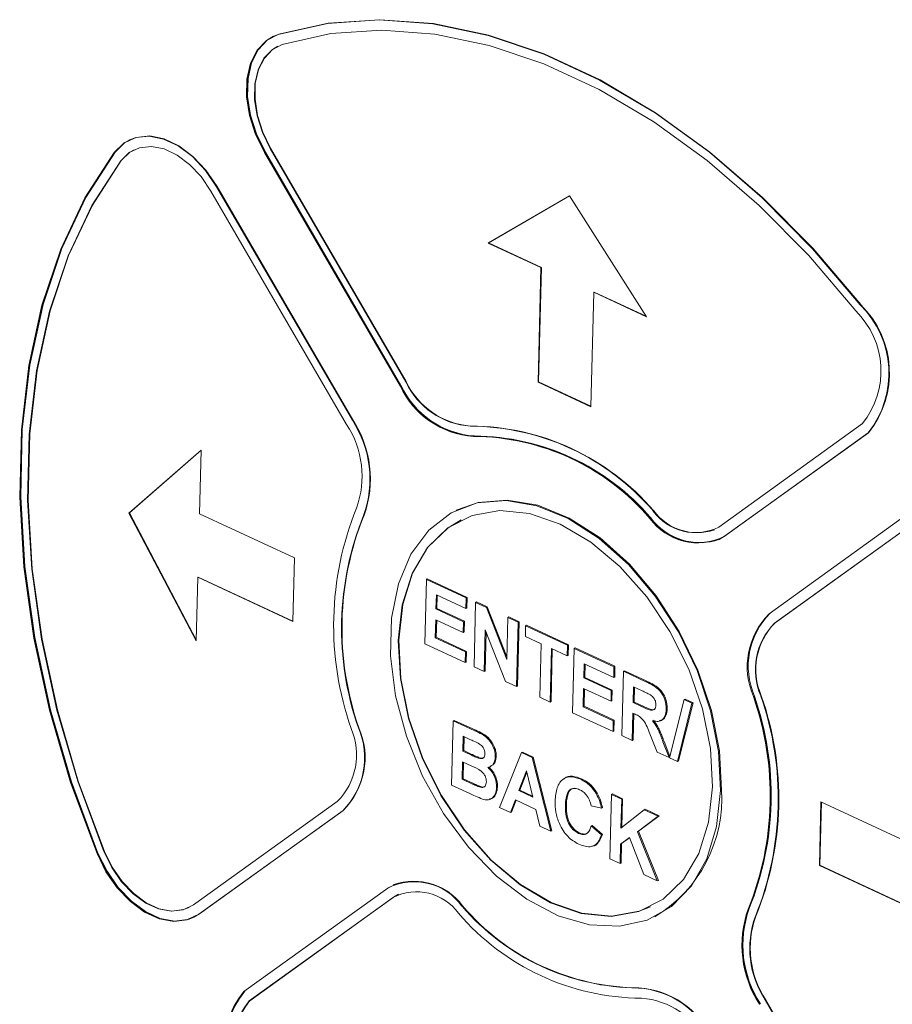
# Paper-space layout '3' of a CAD drawing. Header units: inches. Extents: x 1 to 109, y 1 to 85.
# Tile 16 of 109: x 11.01 to 12.02, y 22.39 to 23.53. Entities that reach past the tile are written whole.
import ezdxf

# ---------------------------------------------------------------- set-up
doc = ezdxf.new("R2010")
doc.units = ezdxf.units.IN
doc.header["$MEASUREMENT"] = 0

psp = doc.layouts.new('3')

# ---------------------------------------------------------------- linework, layer by layer
at = {"color": 7, "linetype": 'Continuous', "lineweight": 15, "ltscale": 5}
for p, q in [((11.3051, 23.508), (11.3045, 23.5078)), ((11.3115, 23.5106), (11.3051, 23.508)), ((11.3109, 23.5103), (11.3115, 23.5106)), ((11.1395, 23.3889), (11.1389, 23.3887)), ((11.3016, 23.3792), (11.3021, 23.3794)), ((11.3016, 23.3792), (11.4577, 23.1105)), ((11.3021, 23.3794), (11.4583, 23.1108)), ((11.2949, 23.3744), (11.4511, 23.1057)), ((11.2961, 23.3749), (11.2955, 23.3747)), ((11.2955, 23.3747), (11.4517, 23.106)), ((11.2961, 23.3749), (11.4522, 23.1063)), ((11.1296, 23.3649), (11.1302, 23.3652)), ((11.24, 23.3349), (11.2406, 23.3352)), ((11.3962, 23.0662), (11.24, 23.3349)), ((11.3968, 23.0665), (11.2406, 23.3352)), ((11.3896, 23.0614), (11.2334, 23.3301)), ((11.6462, 23.3244), (11.5525, 23.2702)), ((11.6462, 23.3244), (11.5531, 23.2705)), ((11.7349, 23.1852), (11.6462, 23.3244)), ((11.5531, 23.2705), (11.5525, 23.2702)), ((11.5525, 23.2702), (11.6133, 23.2419)), ((11.5531, 23.2705), (11.6139, 23.2421)), ((11.6133, 23.2419), (11.61, 23.11)), ((11.6139, 23.2421), (11.6105, 23.1103)), ((11.6139, 23.2421), (11.6133, 23.2419)), ((11.6708, 23.0817), (11.6741, 23.2135)), ((11.6747, 23.2138), (11.6741, 23.2135)), ((11.6741, 23.2135), (11.7349, 23.1852)), ((11.6747, 23.2138), (11.7344, 23.186)), ((11.9809, 23.199), (11.9814, 23.1993)), ((11.4522, 23.1063), (11.4517, 23.106)), ((11.4577, 23.1105), (11.4583, 23.1108)), ((11.6105, 23.1103), (11.61, 23.11)), ((11.61, 23.11), (11.6708, 23.0817)), ((11.6105, 23.1103), (11.6708, 23.0822)), ((11.3962, 23.0662), (11.3968, 23.0665)), ((11.818, 22.9431), (11.9836, 23.0623)), ((11.5322, 23.0593), (11.5328, 23.0595)), ((11.8242, 22.9323), (11.9899, 23.0515)), ((11.8248, 22.9326), (11.9905, 23.0518)), ((11.9899, 23.0515), (11.9905, 23.0518)), ((11.5368, 23.048), (11.5363, 23.0478)), ((11.222, 23.0318), (11.1389, 22.9593)), ((11.222, 23.0316), (11.1395, 22.9596)), ((11.2201, 22.9585), (11.222, 23.0318)), ((11.1395, 22.9596), (11.1389, 22.9593)), ((11.1389, 22.9593), (11.2164, 22.812)), ((11.1395, 22.9596), (11.2164, 22.8133)), ((11.5167, 22.963), (11.5156, 22.9624)), ((11.7427, 22.9614), (11.7433, 22.9617)), ((12.0416, 22.9625), (11.876, 22.8433)), ((11.3296, 22.9076), (11.2201, 22.9585)), ((11.4092, 22.9565), (11.4098, 22.9568)), ((12.0479, 22.9517), (11.8822, 22.8325)), ((12.0485, 22.952), (11.8828, 22.8328)), ((11.8178, 22.9285), (11.8184, 22.9288)), ((11.8184, 22.9288), (11.8248, 22.9326)), ((11.8242, 22.9323), (11.8248, 22.9326)), ((11.3277, 22.8343), (11.3296, 22.9076)), ((11.2164, 22.812), (11.2183, 22.8853)), ((11.2188, 22.8856), (11.2183, 22.8853)), ((11.2183, 22.8853), (11.3277, 22.8343)), ((11.2188, 22.8856), (11.3277, 22.8348)), ((11.4795, 22.8088), (11.4814, 22.8828)), ((11.4814, 22.8828), (11.4825, 22.8834)), ((11.4814, 22.8828), (11.5271, 22.8615)), ((11.4825, 22.8834), (11.5283, 22.8621)), ((11.4929, 22.865), (11.4925, 22.8488)), ((11.5268, 22.8492), (11.4929, 22.865)), ((11.494, 22.8645), (11.4936, 22.8494)), ((11.5271, 22.8615), (11.5268, 22.8492)), ((11.5271, 22.8615), (11.5283, 22.8621)), ((11.5283, 22.8621), (11.5279, 22.8498)), ((11.5381, 22.8564), (11.5393, 22.857)), ((11.5393, 22.857), (11.5516, 22.8512)), ((11.4925, 22.8488), (11.4936, 22.8494)), ((11.4925, 22.8488), (11.524, 22.8342)), ((11.4936, 22.8494), (11.5252, 22.8347)), ((11.5268, 22.8492), (11.5279, 22.8498)), ((11.5363, 22.7823), (11.5381, 22.8564)), ((11.5381, 22.8564), (11.5505, 22.8506)), ((11.5505, 22.8506), (11.5516, 22.8512)), ((11.5505, 22.8506), (11.574, 22.7905)), ((11.5516, 22.8512), (11.574, 22.7937)), ((11.4922, 22.8365), (11.4917, 22.8156)), ((11.5237, 22.8218), (11.4922, 22.8365)), ((11.4933, 22.836), (11.4928, 22.8162)), ((11.524, 22.8342), (11.5237, 22.8218)), ((11.524, 22.8342), (11.5252, 22.8347)), ((11.5252, 22.8347), (11.5249, 22.8224)), ((11.574, 22.7905), (11.5752, 22.8391)), ((11.5752, 22.8391), (11.5763, 22.8397)), ((11.5752, 22.8391), (11.587, 22.8336)), ((11.5763, 22.8397), (11.5882, 22.8342)), ((11.5882, 22.8342), (11.5863, 22.7601)), ((11.587, 22.8336), (11.5882, 22.8342)), ((11.5493, 22.8247), (11.5481, 22.7768)), ((11.5724, 22.7655), (11.5493, 22.8247)), ((11.587, 22.8336), (11.5851, 22.7596)), ((11.5954, 22.8172), (11.5957, 22.8296)), ((11.5957, 22.8296), (11.5968, 22.8301)), ((11.5957, 22.8296), (11.6438, 22.8072)), ((11.5968, 22.8301), (11.6449, 22.8077)), ((11.8822, 22.8325), (11.8828, 22.8328)), ((11.4917, 22.8156), (11.4928, 22.8162)), ((11.4917, 22.8156), (11.5263, 22.7994)), ((11.4928, 22.8162), (11.5275, 22.8)), ((11.5237, 22.8218), (11.5249, 22.8224)), ((11.5504, 22.822), (11.5492, 22.7774)), ((11.6135, 22.8088), (11.5954, 22.8172)), ((11.526, 22.7871), (11.4795, 22.8088)), ((11.5263, 22.7994), (11.5275, 22.8)), ((11.5275, 22.8), (11.5272, 22.7877)), ((11.6119, 22.7471), (11.6135, 22.8088)), ((11.6253, 22.8033), (11.6238, 22.7416)), ((11.6264, 22.8028), (11.6249, 22.7421)), ((11.6435, 22.7948), (11.6253, 22.8033)), ((11.6438, 22.8072), (11.6435, 22.7948)), ((11.6438, 22.8072), (11.6449, 22.8077)), ((11.6449, 22.8077), (11.6446, 22.7954)), ((11.6498, 22.7294), (11.6517, 22.8035)), ((11.6517, 22.8035), (11.6528, 22.8041)), ((11.6517, 22.8035), (11.6974, 22.7822)), ((11.6528, 22.8041), (11.6985, 22.7828)), ((11.5263, 22.7994), (11.526, 22.7871)), ((11.6435, 22.7948), (11.6446, 22.7954)), ((11.526, 22.7871), (11.5272, 22.7877)), ((11.5481, 22.7768), (11.5363, 22.7823)), ((11.5481, 22.7768), (11.5492, 22.7774)), ((11.6632, 22.7857), (11.6628, 22.7695)), ((11.6971, 22.7699), (11.6632, 22.7857)), ((11.6643, 22.7851), (11.6639, 22.7701)), ((11.6974, 22.7822), (11.6971, 22.7699)), ((11.6974, 22.7822), (11.6985, 22.7828)), ((11.6985, 22.7828), (11.6982, 22.7704)), ((11.7084, 22.7771), (11.7096, 22.7776)), ((11.7096, 22.7776), (11.7354, 22.7656)), ((11.6628, 22.7695), (11.6639, 22.7701)), ((11.6628, 22.7695), (11.6943, 22.7548)), ((11.6639, 22.7701), (11.6954, 22.7554)), ((11.6971, 22.7699), (11.6982, 22.7704)), ((11.7065, 22.703), (11.7084, 22.7771)), ((11.7084, 22.7771), (11.7342, 22.7651)), ((11.5851, 22.7596), (11.5724, 22.7655)), ((11.5851, 22.7596), (11.5863, 22.7601)), ((11.6624, 22.7572), (11.6619, 22.7363)), ((11.694, 22.7425), (11.6624, 22.7572)), ((11.6636, 22.7567), (11.6631, 22.7368)), ((11.6943, 22.7548), (11.694, 22.7425)), ((11.6943, 22.7548), (11.6954, 22.7554)), ((11.6954, 22.7554), (11.6951, 22.743)), ((11.7199, 22.7592), (11.7195, 22.7412)), ((11.73, 22.7545), (11.7199, 22.7592)), ((11.721, 22.7587), (11.7206, 22.7417)), ((11.7342, 22.7651), (11.7354, 22.7656)), ((11.6238, 22.7416), (11.6119, 22.7471)), ((11.7615, 22.6774), (11.7783, 22.7445)), ((11.7783, 22.7445), (11.7795, 22.7451)), ((11.7783, 22.7445), (11.7872, 22.7404)), ((11.7795, 22.7451), (11.7884, 22.7409)), ((11.8664, 22.7487), (11.8669, 22.7489)), ((11.6238, 22.7416), (11.6249, 22.7421)), ((11.6619, 22.7363), (11.6631, 22.7368)), ((11.6619, 22.7363), (11.6966, 22.7201)), ((11.6631, 22.7368), (11.6977, 22.7207)), ((11.694, 22.7425), (11.6951, 22.743)), ((11.7195, 22.7412), (11.7206, 22.7417)), ((11.7195, 22.7412), (11.729, 22.7367)), ((11.7206, 22.7417), (11.7301, 22.7373)), ((11.729, 22.7367), (11.7301, 22.7373)), ((11.7576, 22.7334), (11.7587, 22.734)), ((11.7872, 22.7404), (11.7704, 22.6733)), ((11.7884, 22.7409), (11.7715, 22.6738)), ((11.7872, 22.7404), (11.7884, 22.7409)), ((11.5124, 22.7201), (11.5135, 22.7206)), ((11.5135, 22.7206), (11.5383, 22.7091)), ((11.6963, 22.7078), (11.6498, 22.7294)), ((11.6966, 22.7201), (11.6977, 22.7207)), ((11.6977, 22.7207), (11.6974, 22.7083)), ((11.7192, 22.7288), (11.7184, 22.6975)), ((11.7218, 22.7276), (11.7192, 22.7288)), ((11.7203, 22.7283), (11.7195, 22.6981)), ((11.4032, 22.7118), (11.4038, 22.7121)), ((11.5105, 22.646), (11.5124, 22.7201)), ((11.5124, 22.7201), (11.5371, 22.7085)), ((11.6966, 22.7201), (11.6963, 22.7078)), ((11.5239, 22.7022), (11.5234, 22.6851)), ((11.5314, 22.6987), (11.5239, 22.7022)), ((11.525, 22.7017), (11.5246, 22.6857)), ((11.5371, 22.7085), (11.5383, 22.7091)), ((11.6963, 22.7078), (11.6974, 22.7083)), ((11.7184, 22.6975), (11.7065, 22.703)), ((11.7184, 22.6975), (11.7195, 22.6981)), ((11.7471, 22.6841), (11.7388, 22.705)), ((11.7538, 22.6958), (11.755, 22.6964)), ((11.7538, 22.6958), (11.7609, 22.6777)), ((11.755, 22.6964), (11.7618, 22.6788)), ((11.5234, 22.6851), (11.5246, 22.6857)), ((11.5234, 22.6851), (11.532, 22.6812)), ((11.5246, 22.6857), (11.5331, 22.6817)), ((11.532, 22.6812), (11.5331, 22.6817)), ((11.5415, 22.677), (11.5426, 22.6776)), ((11.5608, 22.6787), (11.5619, 22.6792)), ((11.5657, 22.6203), (11.5908, 22.6836)), ((11.5908, 22.6836), (11.5919, 22.6841)), ((11.5908, 22.6836), (11.6033, 22.6777)), ((11.5919, 22.6841), (11.6044, 22.6783)), ((11.6033, 22.6777), (11.6044, 22.6783)), ((11.6033, 22.6777), (11.6248, 22.5928)), ((11.6044, 22.6783), (11.6259, 22.5933)), ((11.7609, 22.6777), (11.7471, 22.6841)), ((11.7609, 22.6777), (11.7616, 22.678)), ((11.7704, 22.6733), (11.7615, 22.6774)), ((11.5231, 22.6728), (11.5226, 22.6529)), ((11.5337, 22.6679), (11.5231, 22.6728)), ((11.5242, 22.6723), (11.5238, 22.6534)), ((11.5548, 22.6672), (11.5562, 22.6679)), ((11.7704, 22.6733), (11.7715, 22.6738)), ((11.5226, 22.6529), (11.5238, 22.6534)), ((11.5226, 22.6529), (11.5347, 22.6472)), ((11.5238, 22.6534), (11.5358, 22.6478)), ((11.5966, 22.6626), (11.5879, 22.6397)), ((11.597, 22.6611), (11.589, 22.6403)), ((11.604, 22.6322), (11.5966, 22.6626)), ((11.6591, 22.6527), (11.6602, 22.6532)), ((11.5313, 22.6363), (11.5105, 22.646)), ((11.5347, 22.6472), (11.5358, 22.6478)), ((11.5437, 22.6435), (11.5448, 22.6441)), ((11.5623, 22.6436), (11.5634, 22.6442)), ((11.5879, 22.6397), (11.589, 22.6403)), ((11.5879, 22.6397), (11.604, 22.6322)), ((11.589, 22.6403), (11.6037, 22.6334)), ((11.677, 22.6361), (11.6781, 22.6367)), ((11.6926, 22.5612), (11.6944, 22.6353)), ((11.6944, 22.6353), (11.6956, 22.6358)), ((11.6944, 22.6353), (11.7063, 22.6297)), ((11.6956, 22.6358), (11.7074, 22.6303)), ((11.7063, 22.6297), (11.7074, 22.6303)), ((11.7074, 22.6303), (11.7066, 22.5975)), ((11.2133, 22.5081), (11.3789, 22.6273)), ((11.5783, 22.6144), (11.5657, 22.6203)), ((11.5839, 22.6291), (11.5783, 22.6144)), ((11.5847, 22.6287), (11.5794, 22.615)), ((11.6075, 22.6181), (11.5839, 22.6291)), ((11.6415, 22.6234), (11.6426, 22.6239)), ((11.6829, 22.6195), (11.671, 22.6222)), ((11.6829, 22.6195), (11.684, 22.6201)), ((11.7063, 22.6297), (11.7054, 22.5966)), ((11.9357, 22.6266), (11.9339, 22.5534)), ((11.9363, 22.6264), (11.9344, 22.5537)), ((12.0452, 22.5757), (11.9357, 22.6266)), ((11.2195, 22.4974), (11.3852, 22.6165)), ((11.2201, 22.4976), (11.3857, 22.6168)), ((11.3852, 22.6165), (11.3857, 22.6168)), ((11.5783, 22.6144), (11.5794, 22.615)), ((11.6122, 22.5986), (11.6075, 22.6181)), ((11.7054, 22.5966), (11.7322, 22.6177)), ((11.7484, 22.6101), (11.7244, 22.5923)), ((11.7496, 22.6107), (11.7255, 22.5929)), ((11.7322, 22.6177), (11.7333, 22.6182)), ((11.7322, 22.6177), (11.7484, 22.6101)), ((11.7333, 22.6182), (11.7496, 22.6107)), ((11.7484, 22.6101), (11.7496, 22.6107)), ((11.6248, 22.5928), (11.6122, 22.5986)), ((11.6712, 22.599), (11.6723, 22.5996)), ((11.6712, 22.599), (11.6829, 22.5888)), ((11.6723, 22.5996), (11.684, 22.5893)), ((11.6248, 22.5928), (11.6259, 22.5933)), ((11.6566, 22.5904), (11.6577, 22.591)), ((11.6829, 22.5888), (11.684, 22.5893)), ((11.7151, 22.5855), (11.705, 22.578)), ((11.7152, 22.5853), (11.7061, 22.5786)), ((11.7316, 22.543), (11.7151, 22.5855)), ((11.7244, 22.5923), (11.7255, 22.5929)), ((11.7244, 22.5923), (11.7473, 22.5357)), ((11.7255, 22.5929), (11.7485, 22.5362)), ((11.705, 22.578), (11.7044, 22.5557)), ((11.705, 22.578), (11.7061, 22.5786)), ((11.7061, 22.5786), (11.7055, 22.5562)), ((11.1101, 22.5695), (11.1107, 22.5697)), ((11.7044, 22.5557), (11.6926, 22.5612)), ((11.7044, 22.5557), (11.7055, 22.5562)), ((11.9344, 22.5537), (11.9339, 22.5534)), ((11.9339, 22.5534), (12.0433, 22.5024)), ((11.9344, 22.5537), (12.0439, 22.5027)), ((11.7473, 22.5357), (11.7316, 22.543)), ((11.4439, 22.5316), (11.4433, 22.5313)), ((11.7473, 22.5357), (11.7485, 22.5362)), ((11.4369, 22.5275), (11.2713, 22.4083)), ((11.4432, 22.5167), (11.2775, 22.3976)), ((11.4437, 22.517), (11.2781, 22.3978)), ((11.4432, 22.5167), (11.4437, 22.517)), ((11.4494, 22.5204), (11.4437, 22.517)), ((11.5225, 22.5067), (11.523, 22.5069)), ((11.2137, 22.4938), (11.2201, 22.4976)), ((11.2195, 22.4974), (11.2201, 22.4976)), ((11.7444, 22.4945), (11.7455, 22.4951)), ((11.8602, 22.495), (11.8607, 22.4952)), ((11.2131, 22.4935), (11.2137, 22.4938)), ((11.7255, 22.4123), (11.726, 22.4126)), ((11.2775, 22.3976), (11.2781, 22.3978)), ((11.8716, 22.3984), (11.8722, 22.3987)), ((11.8716, 22.3984), (12.0278, 22.1297)), ((11.8722, 22.3987), (12.0283, 22.13))]:
    psp.add_line(p, q, dxfattribs=at)
at = {"color": 7, "linetype": 'Continuous', "lineweight": 15, "ltscale": 5, "flags": 128}
for points in [[(11.9809, 23.199), (11.926, 23.2636), (11.868, 23.3223), (11.8073, 23.3747), (11.7448, 23.42), (11.6809, 23.4578), (11.6166, 23.4877), (11.5524, 23.5093), (11.489, 23.5225), (11.4272, 23.5271), (11.3676, 23.523), (11.3109, 23.5103)], [(11.9814, 23.1993), (11.9266, 23.2638), (11.8685, 23.3226), (11.8079, 23.3749), (11.7453, 23.4202), (11.6815, 23.4581), (11.6172, 23.488), (11.553, 23.5096), (11.4896, 23.5228), (11.4278, 23.5274), (11.3682, 23.5233), (11.3115, 23.5106)], [(11.9814, 23.1993), (11.9266, 23.2638), (11.8685, 23.3226), (11.8079, 23.3749), (11.7453, 23.4202), (11.6815, 23.4581), (11.6172, 23.488), (11.553, 23.5096), (11.4896, 23.5228), (11.4278, 23.5274), (11.3682, 23.5233), (11.3115, 23.5106)], [(11.9757, 23.1921), (11.9217, 23.2557), (11.8644, 23.3136), (11.8047, 23.3651), (11.7431, 23.4098), (11.6802, 23.447), (11.6168, 23.4765), (11.5536, 23.4978), (11.4911, 23.5108), (11.4302, 23.5153), (11.3715, 23.5113), (11.3156, 23.4988)], [(11.3109, 23.5103), (11.2975, 23.5035), (11.2867, 23.4923), (11.279, 23.4772), (11.2749, 23.459), (11.2745, 23.4386), (11.2779, 23.4169), (11.2848, 23.3952), (11.2949, 23.3744)], [(11.3115, 23.5106), (11.2981, 23.5038), (11.2873, 23.4925), (11.2796, 23.4775), (11.2755, 23.4593), (11.2751, 23.4388), (11.2784, 23.4172), (11.2853, 23.3955), (11.2955, 23.3747)], [(11.3056, 23.5083), (11.2986, 23.504), (11.2878, 23.4928), (11.2802, 23.4777), (11.2761, 23.4595), (11.2757, 23.4391), (11.279, 23.4175), (11.2859, 23.3958), (11.2961, 23.3749)], [(11.3156, 23.4988), (11.3038, 23.4928), (11.2943, 23.4829), (11.2876, 23.4696), (11.284, 23.4536), (11.2836, 23.4356), (11.2865, 23.4166), (11.2926, 23.3975), (11.3016, 23.3792)], [(11.3106, 23.4968), (11.3044, 23.493), (11.2949, 23.4832), (11.2882, 23.4699), (11.2845, 23.4539), (11.2842, 23.4359), (11.2871, 23.4169), (11.2932, 23.3978), (11.3021, 23.3794)], [(11.24, 23.3349), (11.2271, 23.3537), (11.2122, 23.3697), (11.1958, 23.382), (11.1789, 23.3899), (11.1623, 23.3932), (11.1468, 23.3916), (11.1332, 23.3853), (11.1221, 23.3745)], [(11.2406, 23.3352), (11.2277, 23.354), (11.2127, 23.37), (11.1964, 23.3822), (11.1795, 23.3902), (11.1629, 23.3935), (11.1474, 23.3919), (11.1337, 23.3856), (11.1227, 23.3748)], [(11.2406, 23.3352), (11.2277, 23.354), (11.2127, 23.37), (11.1964, 23.3822), (11.1795, 23.3902), (11.1629, 23.3935), (11.1474, 23.3919), (11.1395, 23.3889)], [(11.1401, 23.3892), (11.1343, 23.3858), (11.1232, 23.375)], [(11.2334, 23.3301), (11.2221, 23.3467), (11.2089, 23.3607), (11.1945, 23.3715), (11.1796, 23.3785), (11.165, 23.3814), (11.1513, 23.38), (11.1393, 23.3745), (11.1296, 23.3649)], [(11.1221, 23.3745), (11.0884, 23.3221), (11.0606, 23.2633), (11.0389, 23.1988), (11.0238, 23.1291), (11.0152, 23.0551), (11.0133, 22.9775), (11.0181, 22.8973), (11.0295, 22.8152), (11.0475, 22.7322), (11.0719, 22.6492), (11.1023, 22.5671)], [(11.1227, 23.3748), (11.0889, 23.3224), (11.0611, 23.2636), (11.0395, 23.199), (11.0243, 23.1294), (11.0157, 23.0553), (11.0138, 22.9778), (11.0186, 22.8975), (11.0301, 22.8155), (11.0481, 22.7325), (11.0725, 22.6495), (11.1029, 22.5673)], [(11.1232, 23.375), (11.0895, 23.3227), (11.0617, 23.2639), (11.0401, 23.1993), (11.0249, 23.1296), (11.0163, 23.0556), (11.0144, 22.9781), (11.0192, 22.8978), (11.0307, 22.8158), (11.0487, 22.7328), (11.073, 22.6498), (11.1034, 22.5676)], [(11.145, 23.3777), (11.1399, 23.3747), (11.1302, 23.3652)], [(11.1296, 23.3649), (11.0964, 23.3134), (11.069, 23.2555), (11.0477, 23.1918), (11.0327, 23.1232), (11.0243, 23.0503), (11.0224, 22.9739), (11.0271, 22.8948), (11.0384, 22.8139), (11.0562, 22.7322), (11.0801, 22.6504), (11.1101, 22.5695)], [(11.1302, 23.3652), (11.097, 23.3137), (11.0696, 23.2557), (11.0483, 23.1921), (11.0333, 23.1235), (11.0248, 23.0505), (11.023, 22.9741), (11.0277, 22.8951), (11.039, 22.8142), (11.0567, 22.7325), (11.0807, 22.6507), (11.1107, 22.5697)], [(11.82, 22.6399), (11.8177, 22.6849), (11.8085, 22.7314), (11.793, 22.7778), (11.7715, 22.8224), (11.7449, 22.8636), (11.7142, 22.8999), (11.6804, 22.9301), (11.6448, 22.9529), (11.6087, 22.9676), (11.5733, 22.9737), (11.54, 22.971), (11.5099, 22.9594), (11.4842, 22.9396), (11.4637, 22.912), (11.4493, 22.8779), (11.4414, 22.8383), (11.4403, 22.7948), (11.446, 22.7489), (11.4584, 22.7023), (11.477, 22.6565), (11.5012, 22.6134), (11.5299, 22.5745), (11.5623, 22.5411), (11.5972, 22.5145), (11.6332, 22.4956), (11.6691, 22.4851), (11.7036, 22.4835), (11.7355, 22.4906), (11.7635, 22.5064), (11.7867, 22.5302), (11.8042, 22.5612), (11.8155, 22.5982), (11.82, 22.6399)], [(11.8211, 22.6405), (11.8188, 22.6854), (11.8097, 22.7319), (11.7941, 22.7783), (11.7726, 22.8229), (11.7461, 22.8641), (11.7153, 22.9005), (11.6816, 22.9306), (11.646, 22.9535), (11.6098, 22.9682), (11.5745, 22.9743), (11.5411, 22.9715), (11.5167, 22.963)], [(11.8109, 22.6442), (11.8085, 22.6883), (11.7992, 22.734), (11.7835, 22.7795), (11.7618, 22.823), (11.7351, 22.8628), (11.7043, 22.8976), (11.6707, 22.9258), (11.6355, 22.9464), (11.6001, 22.9586), (11.5659, 22.9621), (11.5341, 22.9565), (11.506, 22.9422), (11.4826, 22.9196), (11.465, 22.8897), (11.4536, 22.8536), (11.4491, 22.8127), (11.4515, 22.7686), (11.4607, 22.7229), (11.4765, 22.6775), (11.4982, 22.634), (11.5249, 22.5941), (11.5556, 22.5594), (11.5893, 22.5312), (11.6244, 22.5105), (11.6598, 22.4983), (11.6941, 22.4949), (11.7259, 22.5004), (11.754, 22.5148), (11.7773, 22.5373), (11.795, 22.5672), (11.8063, 22.6033), (11.8109, 22.6442)], [(11.7395, 22.506), (11.7265, 22.5007), (11.6947, 22.4952), (11.6604, 22.4986), (11.625, 22.5108), (11.5898, 22.5314), (11.5562, 22.5597), (11.5254, 22.5944), (11.4987, 22.6342), (11.4771, 22.6777), (11.4613, 22.7232), (11.452, 22.7689), (11.4496, 22.813), (11.4542, 22.8539), (11.4655, 22.89), (11.4832, 22.9199), (11.5065, 22.9424), (11.5216, 22.9514)], [(11.1023, 22.5671), (11.1126, 22.5463), (11.1256, 22.5276), (11.1407, 22.5118), (11.1571, 22.4998), (11.174, 22.492), (11.1906, 22.489), (11.206, 22.4908), (11.2195, 22.4974)], [(11.1029, 22.5673), (11.1132, 22.5466), (11.1262, 22.5279), (11.1413, 22.5121), (11.1577, 22.5), (11.1746, 22.4923), (11.1911, 22.4893), (11.2066, 22.4911), (11.2201, 22.4976)], [(11.1034, 22.5676), (11.1138, 22.5469), (11.1268, 22.5281), (11.1418, 22.5124), (11.1582, 22.5003), (11.1751, 22.4926), (11.1917, 22.4895), (11.2071, 22.4913), (11.2143, 22.4941)], [(11.1101, 22.5695), (11.1192, 22.5512), (11.1306, 22.5347), (11.1439, 22.5208), (11.1583, 22.5102), (11.1732, 22.5034), (11.1878, 22.5008), (11.2014, 22.5023), (11.2133, 22.5081)], [(11.1107, 22.5697), (11.1198, 22.5515), (11.1312, 22.535), (11.1445, 22.5211), (11.1589, 22.5105), (11.1738, 22.5037), (11.1884, 22.501), (11.2019, 22.5026), (11.2082, 22.505)]]:
    psp.add_lwpolyline(points, dxfattribs=at)
at = {"color": 7, "linetype": 'Continuous', "lineweight": 15, "ltscale": 25}
for centre, radius, start, end in [((11.9036, 23.1202), 0.1103, 321.4566, 45.5425), ((11.9042, 23.1205), 0.1103, 321.4566, 45.5425), ((11.9077, 23.1228), 0.0971, 321.4572, 45.5418), ((11.5437, 23.1486), 0.1008, 204.8516, 266.0938), ((11.5382, 23.1478), 0.0887, 204.8502, 266.0941), ((11.5388, 23.148), 0.0887, 204.8502, 266.0941), ((11.5426, 23.1481), 0.1008, 204.8516, 266.0938), ((11.5431, 23.1484), 0.1008, 204.8516, 266.0938), ((11.2987, 23.0017), 0.1087, 340.1904, 33.3179), ((11.293, 22.9984), 0.1235, 340.19, 33.3173), ((11.2935, 22.9986), 0.1235, 340.19, 33.3173), ((11.5305, 22.7801), 0.2792, 40.5151, 89.6445), ((11.531, 22.7803), 0.2792, 40.5151, 89.6445), ((11.534, 22.7783), 0.2692, 40.5156, 89.644), ((11.5346, 22.7786), 0.2692, 40.5156, 89.644), ((11.5352, 22.7788), 0.2692, 40.5156, 89.644), ((11.7345, 22.8298), 0.3598, 157.9454, 199.2479), ((11.791, 22.9962), 0.0595, 215.69, 296.9258), ((11.793, 22.9986), 0.0619, 216.5712, 288.8035), ((11.7308, 22.8262), 0.347, 157.946, 199.2474), ((11.7313, 22.8265), 0.347, 157.946, 199.2474), ((11.7936, 22.9926), 0.0676, 215.6888, 296.9258), ((11.7942, 22.9929), 0.0676, 215.6888, 296.9258), ((11.7963, 22.9956), 0.0703, 216.5701, 288.8038), ((11.9373, 22.7823), 0.0865, 135.1892, 203.4018), ((11.9385, 22.7829), 0.0865, 135.1892, 203.4018), ((11.9362, 22.7789), 0.0761, 135.1889, 203.4026), ((11.9368, 22.7792), 0.0761, 135.1889, 203.4026), ((11.5304, 22.6336), 0.3469, 337.9454, 19.2479), ((11.531, 22.6339), 0.3469, 337.9454, 19.2479), ((11.5315, 22.6342), 0.3469, 337.9454, 19.2479), ((11.5267, 22.63), 0.3598, 337.946, 19.2474), ((11.5273, 22.6303), 0.3598, 337.946, 19.2474), ((11.3249, 22.6809), 0.0761, 315.1907, 23.401), ((11.3238, 22.6775), 0.0865, 315.1899, 23.4018), ((11.3244, 22.6778), 0.0865, 315.1899, 23.4018), ((11.6628, 22.6305), 0.1587, 301.4396, 3.6166), ((11.4675, 22.4672), 0.0676, 35.6903, 116.9253), ((11.4681, 22.4675), 0.0676, 35.6903, 116.9253), ((11.4666, 22.465), 0.0703, 36.5708, 108.8042), ((11.4701, 22.4637), 0.0595, 35.6884, 116.9264), ((11.7271, 22.6816), 0.2692, 220.5152, 269.6444), ((11.7277, 22.6818), 0.2692, 220.5152, 269.6444), ((11.7307, 22.6798), 0.2792, 220.5157, 269.6439), ((11.9682, 22.4615), 0.1235, 160.1906, 213.3174), ((11.9688, 22.4618), 0.1235, 160.1906, 213.3174), ((11.9693, 22.462), 0.1235, 160.1906, 213.3174), ((11.9624, 22.4581), 0.1087, 160.1897, 213.3176), ((11.963, 22.4584), 0.1087, 160.1897, 213.3176), ((11.3576, 22.3396), 0.1103, 141.456, 225.5431), ((11.3581, 22.3399), 0.1103, 141.456, 225.5431), ((11.3587, 22.3401), 0.1103, 141.456, 225.5431), ((11.7186, 22.3118), 0.1008, 24.8506, 86.0938), ((11.7192, 22.312), 0.1008, 24.8506, 86.0938), ((11.3535, 22.3371), 0.0971, 141.457, 225.542), ((11.354, 22.3373), 0.0971, 141.457, 225.542), ((11.7229, 22.3121), 0.0887, 24.851, 86.0942)]:
    psp.add_arc(centre, radius, start, end, dxfattribs=at)
at = {"color": 7, "linetype": 'Continuous', "lineweight": 15, "ltscale": 5}
for points, knots in [([(11.7342, 22.7651), (11.737, 22.7637), (11.7426, 22.761), (11.7496, 22.7559), (11.7539, 22.7495), (11.7569, 22.7423), (11.7573, 22.737), (11.7576, 22.7334)], [0, 0, 0, 0, 0.2511318, 0.5005485, 0.625742, 0.7510521, 1, 1, 1, 1]), ([(11.7354, 22.7656), (11.7381, 22.7643), (11.7437, 22.7616), (11.7508, 22.7565), (11.755, 22.75), (11.7581, 22.7429), (11.7584, 22.7375), (11.7587, 22.734)], [0, 0, 0, 0, 0.2511318, 0.5005485, 0.625742, 0.7510521, 1, 1, 1, 1]), ([(11.7394, 22.7499), (11.7376, 22.7508), (11.7345, 22.7525), (11.7314, 22.7539), (11.73, 22.7545)], [0, 0, 0, 0, 0.559892, 1, 1, 1, 1]), ([(11.7457, 22.7383), (11.7457, 22.7395), (11.7456, 22.742), (11.7434, 22.7467), (11.7409, 22.7487), (11.7394, 22.7499)], [0, 0, 0, 0, 0.281104, 0.561281, 1, 1, 1, 1]), ([(11.729, 22.7367), (11.7325, 22.735), (11.7368, 22.7328), (11.7419, 22.732), (11.7441, 22.733), (11.7455, 22.7352), (11.7456, 22.7373), (11.7457, 22.7383)], [0, 0, 0, 0, 0.500884, 0.62571, 0.750366, 0.875018, 1, 1, 1, 1]), ([(11.7301, 22.7373), (11.7336, 22.7356), (11.7379, 22.7335), (11.7427, 22.7325), (11.7437, 22.7331), (11.7441, 22.7333)], [0, 0, 0, 0, 0.724093, 0.904545, 1, 1, 1, 1]), ([(11.7576, 22.7334), (11.7573, 22.7307), (11.7567, 22.7251), (11.7526, 22.7202), (11.7471, 22.719), (11.7435, 22.7198), (11.7416, 22.7202)], [0, 0, 0, 0, 0.279946, 0.558974, 0.779178, 1, 1, 1, 1]), ([(11.7587, 22.734), (11.7584, 22.7312), (11.7578, 22.7258), (11.7541, 22.721), (11.7509, 22.7205), (11.7497, 22.7203)], [0, 0, 0, 0, 0.394043, 0.786793, 1, 1, 1, 1]), ([(11.7388, 22.705), (11.7367, 22.7105), (11.7338, 22.7182), (11.7268, 22.7253), (11.7235, 22.7268), (11.7218, 22.7276)], [0, 0, 0, 0, 0.5609874, 0.7792888, 1, 1, 1, 1]), ([(11.7428, 22.7208), (11.7446, 22.7183), (11.7476, 22.7142), (11.7506, 22.7076), (11.7529, 22.702), (11.7543, 22.6982), (11.755, 22.6964)], [0, 0, 0, 0, 0.339556, 0.5595854, 0.779794, 1, 1, 1, 1]), ([(11.7416, 22.7202), (11.7434, 22.7178), (11.7465, 22.7137), (11.7495, 22.7071), (11.7518, 22.7015), (11.7531, 22.6977), (11.7538, 22.6958)], [0, 0, 0, 0, 0.339556, 0.5595854, 0.779794, 1, 1, 1, 1]), ([(11.5425, 22.6933), (11.5404, 22.6944), (11.5367, 22.6963), (11.533, 22.698), (11.5314, 22.6987)], [0, 0, 0, 0, 0.559962, 1, 1, 1, 1]), ([(11.5371, 22.7085), (11.5428, 22.7061), (11.5513, 22.7024), (11.5584, 22.6908), (11.5606, 22.6837), (11.5607, 22.6804), (11.5608, 22.6787)], [0, 0, 0, 0, 0.4993465, 0.7486594, 0.8742852, 1, 1, 1, 1]), ([(11.5383, 22.7091), (11.5439, 22.7066), (11.5524, 22.7029), (11.5595, 22.6914), (11.5617, 22.6843), (11.5618, 22.6809), (11.5619, 22.6792)], [0, 0, 0, 0, 0.4993465, 0.7486594, 0.8742852, 1, 1, 1, 1]), ([(11.5489, 22.6821), (11.5488, 22.6833), (11.5487, 22.6857), (11.5466, 22.6903), (11.5441, 22.6922), (11.5425, 22.6933)], [0, 0, 0, 0, 0.281048, 0.561088, 1, 1, 1, 1]), ([(11.532, 22.6812), (11.5338, 22.6803), (11.5369, 22.6788), (11.5401, 22.6776), (11.5415, 22.677)], [0, 0, 0, 0, 0.560003, 1, 1, 1, 1]), ([(11.5331, 22.6817), (11.5349, 22.6809), (11.5381, 22.6794), (11.5412, 22.6781), (11.5426, 22.6776)], [0, 0, 0, 0, 0.560003, 1, 1, 1, 1]), ([(11.5415, 22.677), (11.5425, 22.6767), (11.5446, 22.6762), (11.5471, 22.677), (11.5486, 22.6792), (11.5488, 22.6811), (11.5489, 22.6821)], [0, 0, 0, 0, 0.2805021, 0.5599444, 0.7797514, 1, 1, 1, 1]), ([(11.5426, 22.6776), (11.5437, 22.6772), (11.5454, 22.6767), (11.5469, 22.6774), (11.5475, 22.6777)], [0, 0, 0, 0, 0.5909612, 1, 1, 1, 1]), ([(11.5608, 22.6787), (11.5606, 22.6769), (11.5602, 22.6733), (11.5582, 22.6692), (11.5558, 22.6683), (11.5547, 22.6679)], [0, 0, 0, 0, 0.352399, 0.704737, 1, 1, 1, 1]), ([(11.5619, 22.6792), (11.5617, 22.6775), (11.5613, 22.6739), (11.5593, 22.6697), (11.5569, 22.6688), (11.5558, 22.6684)], [0, 0, 0, 0, 0.352399, 0.704737, 1, 1, 1, 1]), ([(11.5505, 22.6498), (11.5504, 22.6509), (11.5503, 22.6531), (11.5491, 22.6567), (11.547, 22.6598), (11.5419, 22.6644), (11.5373, 22.6663), (11.5337, 22.6679)], [0, 0, 0, 0, 0.1249378, 0.2497121, 0.3744499, 0.4994192, 1, 1, 1, 1]), ([(11.552, 22.6665), (11.5537, 22.6649), (11.5571, 22.6616), (11.5615, 22.6533), (11.562, 22.6473), (11.5623, 22.6436)], [0, 0, 0, 0, 0.281021, 0.561595, 1, 1, 1, 1]), ([(11.5532, 22.667), (11.5548, 22.6654), (11.5582, 22.6621), (11.5626, 22.6539), (11.5631, 22.6478), (11.5634, 22.6442)], [0, 0, 0, 0, 0.281021, 0.561595, 1, 1, 1, 1]), ([(11.6297, 22.6278), (11.6301, 22.6331), (11.6309, 22.6437), (11.6381, 22.6538), (11.6484, 22.6566), (11.6555, 22.654), (11.6591, 22.6527)], [0, 0, 0, 0, 0.280692, 0.559621, 0.779537, 1, 1, 1, 1]), ([(11.6399, 22.6527), (11.6401, 22.6531), (11.6422, 22.6562), (11.6498, 22.6569), (11.6568, 22.6545), (11.6602, 22.6532)], [0, 0, 0, 0, 0.058361, 0.528596, 1, 1, 1, 1]), ([(11.6591, 22.6527), (11.6629, 22.6506), (11.6696, 22.6469), (11.6747, 22.6394), (11.677, 22.6361)], [0, 0, 0, 0, 0.559907, 1, 1, 1, 1]), ([(11.6602, 22.6532), (11.664, 22.6512), (11.6707, 22.6474), (11.6759, 22.64), (11.6781, 22.6367)], [0, 0, 0, 0, 0.559907, 1, 1, 1, 1]), ([(11.5347, 22.6472), (11.5364, 22.6464), (11.5394, 22.645), (11.5423, 22.644), (11.5437, 22.6435)], [0, 0, 0, 0, 0.560184, 1, 1, 1, 1]), ([(11.5358, 22.6478), (11.5375, 22.647), (11.5405, 22.6456), (11.5435, 22.6445), (11.5448, 22.6441)], [0, 0, 0, 0, 0.560184, 1, 1, 1, 1]), ([(11.5437, 22.6435), (11.5447, 22.6434), (11.5467, 22.6431), (11.549, 22.6444), (11.5502, 22.6469), (11.5504, 22.6488), (11.5505, 22.6498)], [0, 0, 0, 0, 0.280002, 0.559331, 0.779501, 1, 1, 1, 1]), ([(11.5448, 22.6441), (11.5458, 22.6439), (11.5473, 22.6435), (11.5484, 22.6443), (11.5487, 22.6445)], [0, 0, 0, 0, 0.721467, 1, 1, 1, 1]), ([(11.5623, 22.6436), (11.5619, 22.6409), (11.5612, 22.6354), (11.5571, 22.6303), (11.5518, 22.6284), (11.5481, 22.6294), (11.5462, 22.6299)], [0, 0, 0, 0, 0.279791, 0.559443, 0.779456, 1, 1, 1, 1]), ([(11.5634, 22.6442), (11.563, 22.6415), (11.5623, 22.636), (11.5585, 22.6308), (11.555, 22.6301), (11.5536, 22.6298)], [0, 0, 0, 0, 0.374484, 0.748783, 1, 1, 1, 1]), ([(11.6579, 22.6407), (11.6561, 22.6414), (11.6524, 22.6428), (11.6475, 22.6416), (11.6423, 22.6361), (11.6418, 22.6286), (11.6415, 22.6234)], [0, 0, 0, 0, 0.187154, 0.37397, 0.560731, 1, 1, 1, 1]), ([(11.6522, 22.6425), (11.651, 22.6423), (11.6482, 22.642), (11.6435, 22.6365), (11.643, 22.6291), (11.6426, 22.6239)], [0, 0, 0, 0, 0.1726036, 0.4194374, 1, 1, 1, 1]), ([(11.5462, 22.6299), (11.5434, 22.631), (11.5385, 22.633), (11.5335, 22.6353), (11.5313, 22.6363)], [0, 0, 0, 0, 0.559953, 1, 1, 1, 1]), ([(11.671, 22.6222), (11.6705, 22.6244), (11.6695, 22.6288), (11.666, 22.6345), (11.662, 22.6386), (11.6593, 22.64), (11.6579, 22.6407)], [0, 0, 0, 0, 0.279805, 0.559243, 0.779498, 1, 1, 1, 1]), ([(11.677, 22.6361), (11.6785, 22.6331), (11.6812, 22.6277), (11.6824, 22.622), (11.6829, 22.6195)], [0, 0, 0, 0, 0.558924, 1, 1, 1, 1]), ([(11.6781, 22.6367), (11.6797, 22.6337), (11.6823, 22.6282), (11.6835, 22.6226), (11.684, 22.6201)], [0, 0, 0, 0, 0.558924, 1, 1, 1, 1]), ([(11.6568, 22.5779), (11.6524, 22.5805), (11.6436, 22.5857), (11.6343, 22.6004), (11.6299, 22.6151), (11.6297, 22.6236), (11.6297, 22.6278)], [0, 0, 0, 0, 0.279565, 0.558714, 0.779064, 1, 1, 1, 1]), ([(11.6415, 22.6234), (11.6415, 22.62), (11.6415, 22.6131), (11.6441, 22.6027), (11.65, 22.5943), (11.6544, 22.5917), (11.6566, 22.5904)], [0, 0, 0, 0, 0.281344, 0.560531, 0.78009, 1, 1, 1, 1]), ([(11.6426, 22.6239), (11.6427, 22.6205), (11.6427, 22.6137), (11.6453, 22.6033), (11.6511, 22.5949), (11.6555, 22.5923), (11.6577, 22.591)], [0, 0, 0, 0, 0.281344, 0.560531, 0.78009, 1, 1, 1, 1]), ([(11.6566, 22.5904), (11.6585, 22.5898), (11.6624, 22.5884), (11.6684, 22.5909), (11.6701, 22.5959), (11.6712, 22.599)], [0, 0, 0, 0, 0.2804663, 0.5604608, 1, 1, 1, 1]), ([(11.6829, 22.5888), (11.6817, 22.5856), (11.6793, 22.5793), (11.6704, 22.5732), (11.6619, 22.5761), (11.6568, 22.5779)], [0, 0, 0, 0, 0.28127, 0.561388, 1, 1, 1, 1]), ([(11.6577, 22.591), (11.6597, 22.5903), (11.6634, 22.5889), (11.6663, 22.5905), (11.6676, 22.5913)], [0, 0, 0, 0, 0.532292, 1, 1, 1, 1]), ([(11.684, 22.5893), (11.6828, 22.5863), (11.6803, 22.5803), (11.6756, 22.5753), (11.6724, 22.5759), (11.6722, 22.5759)], [0, 0, 0, 0, 0.490829, 0.979646, 1, 1, 1, 1])]:
    psp.add_open_spline(points, degree=3, knots=knots, dxfattribs=at)

doc.saveas('drawing.dxf')
